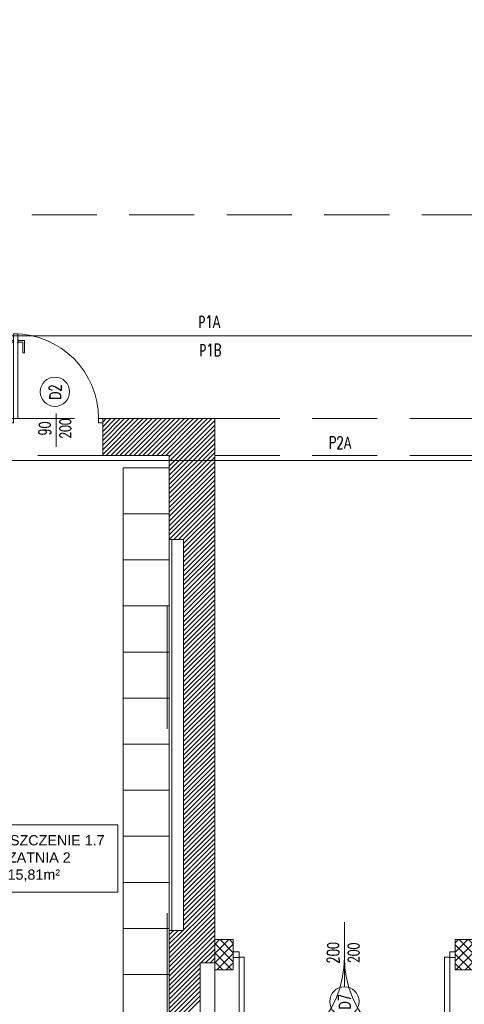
# Model space of a CAD drawing. Header units: millimetres. Extents: x -20020 to 55682, y 3351 to 17623.
# Tile 19 of 49: x -3496 to -3062, y 11471 to 12433. Entities that reach past the tile are written whole.
import ezdxf

# ---------------------------------------------------------------- set-up
doc = ezdxf.new("R2010")
doc.units = ezdxf.units.MM
doc.linetypes.add('ACAD_ISO03W100', pattern=[30, 12, -18])
doc.linetypes.add('HIDDEN', pattern=[9.525, 6.35, -3.175])
doc.layers.get('0').update_dxf_attribs({"color": 252, "lineweight": 9})
for name, color, linetype, lineweight in [('_Drzwi', 252, 'Continuous', 9), ('ARANŻACJA', 252, 'Continuous', 9), ('ETYKIETY POMIESZCZEŃ', 252, 'Continuous', 9), ('nowe', 252, 'Continuous', 9), ('OKNA', 252, 'Continuous', 9), ('OPISY', 252, 'Continuous', 9), ('PODCIĄG', 252, 'HIDDEN', 9), ('RZUT DACHU', 252, 'Continuous', 9), ('srednia', 252, 'Continuous', 9), ('ŚCIANY KONSTRUKCYJNE', 252, 'Continuous', 9), ('ŚCIANY WYPEŁNIENIE', 252, 'Continuous', 9)]:
    doc.layers.add(name, color=color, linetype=linetype, lineweight=lineweight)
doc.styles.add('MED_ARIAL_Tabela', font='arial.ttf')
doc.styles.get("Standard").update_dxf_attribs({"font": 'romans.shx', "width": 0.7})
pattern_1 = [(45, (-9946.254, 15800.4655), (-4.490128, 4.490128), []), (135, (-9946.254, 15800.4655), (-4.490128, -4.490128), [])]

# ---------------------------------------------------------------- blocks, each defined once
blk = doc.blocks.new('drzwi_wew_901')
blk.add_line((0, 19.18), (0, -12.85))
at = {"color": 0}
for p, q in [((32, -71.55), (30.5, -71.55)), ((30.5, -83.55), (30.5, -71.55)), ((32, -82.05), (32, -71.55)), ((46, -71.55), (47.5, -71.55)), ((46, -82.05), (46, -71.55)), ((47.5, -83.55), (47.5, -71.55)), ((36.5, -83.55), (30.5, -83.55)), ((36.5, -82.05), (32, -82.05)), ((37, -81.05), (36.5, -81.05)), ((36.5, -84.55), (36.5, -81.05)), ((37, -84.55), (36.5, -84.55)), ((41, -81.05), (41.5, -81.05)), ((41, -84.55), (41.5, -84.55)), ((41.5, -84.55), (41.5, -81.05)), ((41.5, -82.05), (46, -82.05)), ((41.5, -83.55), (47.5, -83.55))]:
    blk.add_line(p, q, dxfattribs=at)
for points in [[(-45, -8), (-45, -4), (-41, -4), (-41, -8)], [(41, -8), (37, -8), (37, -90), (41, -90)], [(45, -8), (45, -4), (41, -4), (41, -8)]]:
    blk.add_lwpolyline(points, close=True)
at = {"color": 0, "linetype": 'Continuous', "ltscale": 50}
blk.add_arc((41, -8), 82.02, 180, 270, dxfattribs=at)

msp = doc.modelspace()

# ---------------------------------------------------------------- hatches: boundary and pattern name
at = {"layer": 'nowe'}
h = msp.add_hatch(dxfattribs=at)
h.set_pattern_fill('NET', color=256, scale=2, angle=45)
h.set_pattern_definition(pattern_1)
h.paths.add_polyline_path([(-3287.73, 11534.55), (-3305.65, 11534.55), (-3305.79, 11534.4), (-3305.79, 11505.05), (-3287.73, 11505.05)])
h = msp.add_hatch(dxfattribs=at)
h.set_pattern_fill('NET', color=256, scale=2, angle=45)
h.set_pattern_definition(pattern_1)
h.paths.add_polyline_path([(-3070.86, 11505.05), (-3052.79, 11505.05), (-3052.79, 11534.55), (-3070.86, 11534.55)])

# ---------------------------------------------------------------- linework, layer by layer
msp.add_line((-3179.16, 11551.6), (-3179.16, 11488.47))
for points in [[(-3287.73, 11517.05), (-3287.73, 11522.55), (-3281.96, 11522.55), (-3281.96, 11517.05)], [(-3281.96, 11517.53), (-3276.95, 11517.53), (-3276.95, 11414.76), (-3281.96, 11414.76)], [(-3076.36, 11517.53), (-3081.37, 11517.53), (-3081.37, 11414.76), (-3076.36, 11414.76)], [(-3076.36, 11517.05), (-3076.36, 11522.55), (-3070.86, 11522.55), (-3070.86, 11517.05)]]:
    msp.add_lwpolyline(points, close=True)
at = {"linetype": 'Continuous', "ltscale": 50}
for centre, start, end in [((-3281.96, 11517.53), 270, 0), ((-3076.36, 11517.53), 180, 270)]:
    msp.add_arc(centre, 102.8, start, end, dxfattribs=at)
at = {"layer": 'ARANŻACJA'}
for p, q in [((-4817.9, 12124.63), (-1214.12, 12124.55)), ((-3287.73, 11522.55), (-3281.96, 11522.55)), ((-3076.36, 11522.55), (-3070.86, 11522.55)), ((-3305.79, 11511.9), (-3319.97, 11511.9)), ((-3319.97, 11511.9), (-3319.97, 11429.19)), ((-3305.79, 11429.19), (-3305.79, 11511.9))]:
    msp.add_line(p, q, dxfattribs=at)
at = {"layer": 'ARANŻACJA', "linetype": 'ACAD_ISO03W100', "ltscale": 10}
msp.add_lwpolyline([(-3350.29, 11440.55), (-3352.29, 11440.55), (-3352.29, 12007.55)], dxfattribs=at)
at = {"layer": 'ARANŻACJA', "ltscale": 10}
for points in [[(-3395.29, 11950.55), (-3395.29, 11995.55), (-3350.29, 11995.55), (-3350.29, 11950.55)], [(-3395.29, 11905.55), (-3395.29, 11950.55), (-3350.29, 11950.55), (-3350.29, 11905.55)], [(-3395.29, 11860.55), (-3395.29, 11905.55), (-3350.29, 11905.55), (-3350.29, 11860.55)], [(-3395.29, 11815.55), (-3395.29, 11860.55), (-3350.29, 11860.55), (-3350.29, 11815.55)], [(-3395.29, 11770.55), (-3395.29, 11815.55), (-3350.29, 11815.55), (-3350.29, 11770.55)], [(-3395.29, 11725.55), (-3395.29, 11770.55), (-3350.29, 11770.55), (-3350.29, 11725.55)], [(-3395.29, 11680.55), (-3395.29, 11725.55), (-3350.29, 11725.55), (-3350.29, 11680.55)], [(-3395.29, 11635.55), (-3395.29, 11680.55), (-3350.29, 11680.55), (-3350.29, 11635.55)], [(-3395.29, 11590.55), (-3395.29, 11635.55), (-3350.29, 11635.55), (-3350.29, 11590.55)], [(-3395.29, 11545.55), (-3395.29, 11590.55), (-3350.29, 11590.55), (-3350.29, 11545.55)], [(-3395.29, 11500.55), (-3395.29, 11545.55), (-3350.29, 11545.55), (-3350.29, 11500.55)], [(-3395.29, 11455.55), (-3395.29, 11500.55), (-3350.29, 11500.55), (-3350.29, 11455.55)]]:
    msp.add_lwpolyline(points, close=True, dxfattribs=at)
at = {"layer": 'ETYKIETY POMIESZCZEŃ'}
for p, q in [((-3400.63, 11646.87), (-3563.18, 11646.87)), ((-3400.63, 11581.09), (-3400.63, 11646.87)), ((-3563.18, 11581.09), (-3400.63, 11581.09))]:
    msp.add_line(p, q, dxfattribs=at)
at = {"layer": 'nowe'}
for points in [[(-3305.79, 11505.05), (-3287.73, 11505.05), (-3287.73, 11534.55), (-3305.79, 11534.55), (-3305.79, 11505.05)], [(-3070.86, 11505.05), (-3052.79, 11505.05), (-3052.79, 11534.55), (-3070.86, 11534.55), (-3070.86, 11505.05)]]:
    msp.add_lwpolyline(points, dxfattribs=at)
at = {"layer": 'OKNA'}
for p, q in [((-3287.73, 11522.55), (-3281.96, 11522.55)), ((-3281.96, 11517.05), (-3287.73, 11517.05)), ((-3076.36, 11522.55), (-3070.86, 11522.55)), ((-3070.86, 11517.05), (-3076.36, 11517.05))]:
    msp.add_line(p, q, dxfattribs=at)
msp.add_lwpolyline([(-3179.16, 11517.05), (-3179.16, 11517.05)], dxfattribs=at)
at = {"layer": 'OPISY'}
for centre in [(-3461.91, 12069.84), (-3179.16, 11474.16)]:
    msp.add_circle(centre, 14.32, dxfattribs=at)
at = {"layer": 'PODCIĄG', "ltscale": 10}
for p, q in [((-4818.05, 12242.55), (-1214.12, 12242.55)), ((-3506.29, 12043.55), (-3415.29, 12043.55)), ((-3305.79, 12043.55), (-2714.79, 12043.55)), ((-3415.29, 12007.55), (-3506.29, 12007.55)), ((-3305.79, 12007.55), (-2714.79, 12007.55))]:
    msp.add_line(p, q, dxfattribs=at)
at = {"layer": 'RZUT DACHU'}
msp.add_lwpolyline([(-4885.12, 14006.55), (-4885.12, 12002.55), (-1152.98, 12002.55), (-1152.98, 14006.55), (-1217.12, 14006.55), (-1217.12, 12002.55)], dxfattribs=at)
at = {"layer": 'srednia'}
for p, q in [((-3350.29, 11543.55), (-3350.29, 11925.55)), ((-3347.79, 11543.55), (-3347.79, 11925.55))]:
    msp.add_line(p, q, dxfattribs=at)
at = {"layer": 'ŚCIANY KONSTRUKCYJNE'}
for p, q in [((-3415.29, 12043.55), (-3305.79, 12043.55)), ((-3415.29, 12043.55), (-3415.29, 12007.55)), ((-3305.79, 12043.55), (-3305.79, 11519.55)), ((-3305.79, 12043.55), (-3305.79, 11505.05)), ((-3415.29, 12007.55), (-3350.29, 12007.55)), ((-3350.29, 12007.55), (-3350.29, 11925.55)), ((-3350.29, 11925.55), (-3336.29, 11925.55)), ((-3336.29, 11925.55), (-3336.29, 11543.55)), ((-3336.29, 11543.55), (-3350.29, 11543.55)), ((-3350.29, 11543.55), (-3350.29, 11440.55)), ((-3305.79, 11505.05), (-3305.79, 11410.05))]:
    msp.add_line(p, q, dxfattribs=at)
at = {"layer": 'ŚCIANY WYPEŁNIENIE', "linetype": 'Continuous'}
for p, q in [((-3415.29, 12040.05), (-3411.8, 12043.55)), ((-3415.29, 12035.56), (-3407.31, 12043.55)), ((-3415.29, 12031.07), (-3402.82, 12043.55)), ((-3415.29, 12026.58), (-3398.33, 12043.55)), ((-3415.29, 12022.09), (-3393.84, 12043.55)), ((-3415.29, 12017.6), (-3389.35, 12043.55)), ((-3415.29, 12013.11), (-3384.86, 12043.55)), ((-3415.29, 12008.62), (-3380.37, 12043.55)), ((-3411.88, 12007.55), (-3375.88, 12043.55)), ((-3407.39, 12007.55), (-3371.39, 12043.55)), ((-3402.9, 12007.55), (-3366.9, 12043.55)), ((-3398.41, 12007.55), (-3362.41, 12043.55)), ((-3393.92, 12007.55), (-3357.92, 12043.55)), ((-3389.43, 12007.55), (-3353.43, 12043.55)), ((-3384.94, 12007.55), (-3348.94, 12043.55)), ((-3380.45, 12007.55), (-3344.45, 12043.55)), ((-3375.96, 12007.55), (-3339.96, 12043.55)), ((-3371.47, 12007.55), (-3335.47, 12043.55)), ((-3366.98, 12007.55), (-3330.98, 12043.55)), ((-3362.49, 12007.55), (-3326.49, 12043.55)), ((-3358, 12007.55), (-3322, 12043.55)), ((-3353.51, 12007.55), (-3317.51, 12043.55)), ((-3350.29, 12006.27), (-3313.02, 12043.55)), ((-3350.29, 12001.78), (-3308.53, 12043.55)), ((-3350.29, 11997.29), (-3305.79, 12041.79)), ((-3350.29, 11992.8), (-3305.79, 12037.3)), ((-3350.29, 11988.31), (-3305.79, 12032.81)), ((-3350.29, 11983.82), (-3305.79, 12028.32)), ((-3350.29, 11979.33), (-3305.79, 12023.83)), ((-3350.29, 11974.84), (-3305.79, 12019.34)), ((-3350.29, 11970.35), (-3305.79, 12014.85)), ((-3350.29, 11965.86), (-3305.79, 12010.36)), ((-3350.29, 11961.37), (-3305.79, 12005.87)), ((-3350.29, 11956.88), (-3305.79, 12001.38)), ((-3350.29, 11952.39), (-3305.79, 11996.89)), ((-3350.29, 11947.9), (-3305.79, 11992.4)), ((-3350.29, 11943.41), (-3305.79, 11987.91)), ((-3350.29, 11938.92), (-3305.79, 11983.42)), ((-3350.29, 11934.43), (-3305.79, 11978.93)), ((-3350.29, 11929.94), (-3305.79, 11974.44)), ((-3350.2, 11925.55), (-3305.79, 11969.95)), ((-3345.71, 11925.55), (-3305.79, 11965.46)), ((-3341.22, 11925.55), (-3305.79, 11960.97)), ((-3336.72, 11925.55), (-3305.79, 11956.48)), ((-3336.29, 11921.49), (-3305.79, 11951.99)), ((-3336.29, 11917), (-3305.79, 11947.5)), ((-3336.29, 11912.51), (-3305.79, 11943.01)), ((-3336.29, 11908.02), (-3305.79, 11938.52)), ((-3336.29, 11903.52), (-3305.79, 11934.02)), ((-3336.29, 11899.03), (-3305.79, 11929.53)), ((-3336.29, 11894.54), (-3305.79, 11925.04)), ((-3336.29, 11890.05), (-3305.79, 11920.55)), ((-3336.29, 11885.56), (-3305.79, 11916.06)), ((-3336.29, 11881.07), (-3305.79, 11911.57)), ((-3336.29, 11876.58), (-3305.79, 11907.08)), ((-3336.29, 11872.09), (-3305.79, 11902.59)), ((-3336.29, 11867.6), (-3305.79, 11898.1)), ((-3336.29, 11863.11), (-3305.79, 11893.61)), ((-3336.29, 11858.62), (-3305.79, 11889.12)), ((-3336.29, 11854.13), (-3305.79, 11884.63)), ((-3336.29, 11849.64), (-3305.79, 11880.14)), ((-3336.29, 11845.15), (-3305.79, 11875.65)), ((-3336.29, 11840.66), (-3305.79, 11871.16)), ((-3336.29, 11836.17), (-3305.79, 11866.67)), ((-3336.29, 11831.68), (-3305.79, 11862.18)), ((-3336.29, 11827.19), (-3305.79, 11857.69)), ((-3336.29, 11822.7), (-3305.79, 11853.2)), ((-3336.29, 11818.21), (-3305.79, 11848.71)), ((-3336.29, 11813.72), (-3305.79, 11844.22)), ((-3336.29, 11809.23), (-3305.79, 11839.73)), ((-3336.29, 11804.74), (-3305.79, 11835.24)), ((-3336.29, 11800.25), (-3305.79, 11830.75)), ((-3336.29, 11795.76), (-3305.79, 11826.26)), ((-3336.29, 11791.27), (-3305.79, 11821.77)), ((-3336.29, 11786.78), (-3305.79, 11817.28)), ((-3336.29, 11782.29), (-3305.79, 11812.79)), ((-3336.29, 11777.8), (-3305.79, 11808.3)), ((-3336.29, 11773.31), (-3305.79, 11803.81)), ((-3336.29, 11768.82), (-3305.79, 11799.32)), ((-3336.29, 11764.33), (-3305.79, 11794.83)), ((-3336.29, 11759.84), (-3305.79, 11790.34)), ((-3336.29, 11755.35), (-3305.79, 11785.85)), ((-3336.29, 11750.86), (-3305.79, 11781.36)), ((-3336.29, 11746.37), (-3305.79, 11776.87)), ((-3336.29, 11741.88), (-3305.79, 11772.38)), ((-3336.29, 11737.39), (-3305.79, 11767.89)), ((-3336.29, 11732.9), (-3305.79, 11763.4)), ((-3336.29, 11728.41), (-3305.79, 11758.91)), ((-3336.29, 11723.92), (-3305.79, 11754.42)), ((-3336.29, 11719.43), (-3305.79, 11749.93)), ((-3336.29, 11714.94), (-3305.79, 11745.44)), ((-3336.29, 11710.45), (-3305.79, 11740.95)), ((-3336.29, 11705.96), (-3305.79, 11736.46)), ((-3336.29, 11701.47), (-3305.79, 11731.97)), ((-3336.29, 11696.98), (-3305.79, 11727.48)), ((-3336.29, 11692.49), (-3305.79, 11722.99)), ((-3336.29, 11688), (-3305.79, 11718.5)), ((-3336.29, 11683.51), (-3305.79, 11714.01)), ((-3336.29, 11679.02), (-3305.79, 11709.52)), ((-3336.29, 11674.53), (-3305.79, 11705.03)), ((-3336.29, 11670.04), (-3305.79, 11700.54)), ((-3336.29, 11665.55), (-3305.79, 11696.05)), ((-3336.29, 11661.06), (-3305.79, 11691.56)), ((-3336.29, 11656.57), (-3305.79, 11687.07)), ((-3336.29, 11652.08), (-3305.79, 11682.58)), ((-3336.29, 11647.59), (-3305.79, 11678.09)), ((-3336.29, 11643.1), (-3305.79, 11673.6)), ((-3336.29, 11638.61), (-3305.79, 11669.11)), ((-3336.29, 11634.12), (-3305.79, 11664.62)), ((-3336.29, 11629.63), (-3305.79, 11660.13)), ((-3336.29, 11625.14), (-3305.79, 11655.64)), ((-3336.29, 11620.65), (-3305.79, 11651.15)), ((-3336.29, 11616.16), (-3305.79, 11646.66)), ((-3336.29, 11611.67), (-3305.79, 11642.17)), ((-3336.29, 11607.18), (-3305.79, 11637.68)), ((-3336.29, 11602.69), (-3305.79, 11633.19)), ((-3336.29, 11598.2), (-3305.79, 11628.7)), ((-3336.29, 11593.71), (-3305.79, 11624.21)), ((-3336.29, 11589.22), (-3305.79, 11619.72)), ((-3336.29, 11584.73), (-3305.79, 11615.23)), ((-3336.29, 11580.24), (-3305.79, 11610.74)), ((-3336.29, 11575.75), (-3305.79, 11606.25)), ((-3336.29, 11571.26), (-3305.79, 11601.76)), ((-3336.29, 11566.77), (-3305.79, 11597.27)), ((-3336.29, 11562.28), (-3305.79, 11592.78)), ((-3336.29, 11557.79), (-3305.79, 11588.29)), ((-3336.29, 11553.29), (-3305.79, 11583.79)), ((-3336.29, 11548.8), (-3305.79, 11579.3)), ((-3336.29, 11544.31), (-3305.79, 11574.81)), ((-3350.29, 11525.82), (-3305.79, 11570.32)), ((-3350.29, 11521.33), (-3305.79, 11565.83)), ((-3350.29, 11516.84), (-3305.79, 11561.34)), ((-3350.29, 11512.35), (-3305.79, 11556.85)), ((-3350.29, 11507.86), (-3305.79, 11552.36)), ((-3350.29, 11503.37), (-3305.79, 11547.87)), ((-3350.29, 11539.29), (-3346.04, 11543.55)), ((-3350.29, 11534.8), (-3341.55, 11543.55)), ((-3350.29, 11530.31), (-3337.06, 11543.55)), ((-3350.29, 11498.88), (-3305.79, 11543.38)), ((-3350.29, 11494.39), (-3305.79, 11538.89)), ((-3350.29, 11489.9), (-3305.79, 11534.4)), ((-3350.29, 11485.41), (-3305.79, 11529.91)), ((-3319.32, 11511.9), (-3305.79, 11525.42)), ((-3314.83, 11511.9), (-3305.79, 11520.93)), ((-3310.34, 11511.9), (-3305.79, 11516.44)), ((-3350.29, 11480.92), (-3319.97, 11511.25)), ((-3350.29, 11476.43), (-3319.97, 11506.76)), ((-3305.85, 11511.9), (-3305.79, 11511.95)), ((-3350.29, 11471.94), (-3319.97, 11502.27)), ((-3350.29, 11467.45), (-3319.97, 11497.78)), ((-3350.29, 11462.96), (-3319.97, 11493.29)), ((-3350.29, 11458.47), (-3319.97, 11488.8)), ((-3350.29, 11453.98), (-3319.97, 11484.31)), ((-3350.29, 11449.49), (-3319.97, 11479.82)), ((-3350.29, 11445), (-3319.97, 11475.33))]:
    msp.add_line(p, q, dxfattribs=at)

# ---------------------------------------------------------------- block references
at = {"layer": '_Drzwi', "extrusion": (0, 0, -1), "xscale": -1.011111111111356, "yscale": 1.011111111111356, "zscale": -1.011111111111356, "rotation": 180}
msp.add_blockref('drzwi_wew_901', (3460.79, 12035.46), dxfattribs=at)

# ---------------------------------------------------------------- texts
at = {"layer": 'ETYKIETY POMIESZCZEŃ', "style": 'MED_ARIAL_Tabela'}
for s, p in [('POMIESZCZENIE 1.7', (-3550.83, 11626.65)), ('SZATNIA 2', (-3517.17, 11609.82)), ('15,81m²', (-3508.17, 11593.11))]:
    msp.add_text(s, height=10, dxfattribs=at).set_placement(p)
at = {"layer": 'OPISY', "char_height": 12, "width": 32.1072, "attachment_point": 3}
for s, insert in [('{\\fCalibri Light|b0|i0|c238|p34;P}1{\\fCalibri Light|b0|i0|c238|p34;A}', (-3300.27, 12144.25)), ('{\\fCalibri Light|b0|i0|c238|p34;P}1B', (-3299.32, 12116.55)), ('P2{\\fCalibri Light|b0|i0|c238|p34;A}', (-3172.25, 12026.07))]:
    msp.add_mtext(s, dxfattribs=dict(at, insert=insert))
at = {"layer": 'OPISY', "char_height": 12, "width": 48.1576, "attachment_point": 5, "rotation": 90.26652}
for s, insert in [('{\\fCalibri Light|b0|i0|c238|p34;D}2', (-3461.6, 12069.61)), ('9{\\fCalibri Light|b0|i0|c238|p34;0\\P200}', (-3461.75, 12033.85)), ('20{\\fCalibri Light|b0|i0|c238|p34;0\\P200}', (-3180.11, 11521.63)), ('{\\fCalibri Light|b0|i0|c238|p34;D}7', (-3178.85, 11473.93))]:
    msp.add_mtext(s, dxfattribs=dict(at, insert=insert))

doc.saveas('drawing.dxf')
